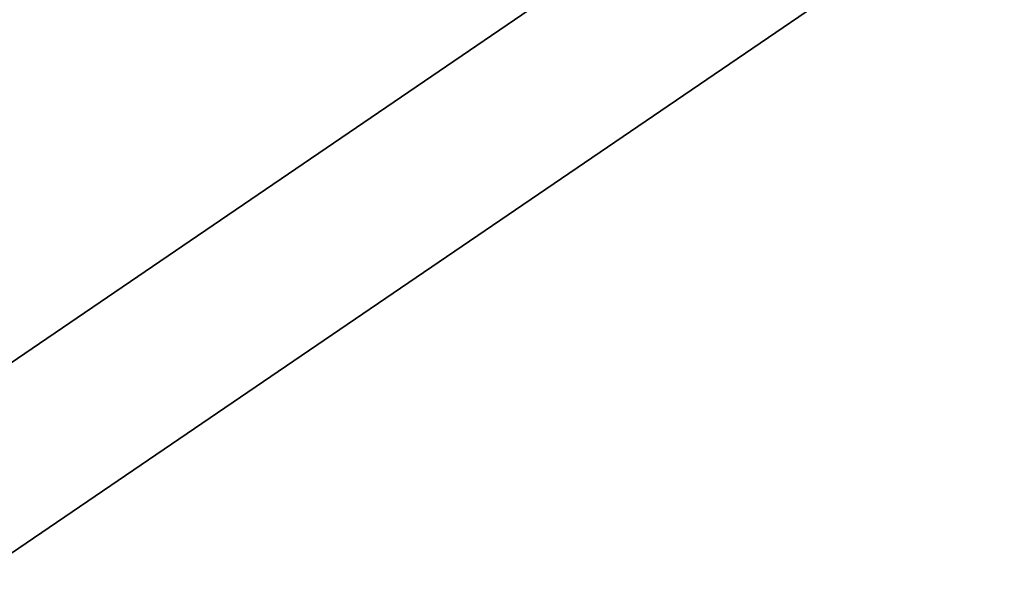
# Model space of a CAD drawing. Header units: millimetres. Extents: x -150 to 150, y -150 to 150.
# Tile 108 of 222: x -60.12 to -50.79, y 76.23 to 81.69. Entities that reach past the tile are written whole.
import ezdxf

# ---------------------------------------------------------------- set-up
doc = ezdxf.new("R2010")
doc.units = ezdxf.units.MM
doc.header["$LTSCALE"] = 25.4
doc.layers.get('0').update_dxf_attribs({"true_color": 0xff5454})

# ---------------------------------------------------------------- blocks, each defined once
blk = doc.blocks.new('CAMELEON-CANOPY-A-8566-8564-8565-8563.STL#2')
at = {"color": 0}
mesh = blk.add_polyface(dxfattribs=at)
corners = [(-70.2587, 78.0302, 23.6822), (-58.7153, 87.049, 17.1822), (-70.2587, 78.0302, 17.1822), (-58.7153, 87.049, 23.6822)]
mesh.append_faces([[corners[k] for k in face] for face in [(0, 1, 2), (1, 0, 3)]], dxfattribs={"vtx0": -1, "color": 0})
mesh = blk.add_polyface(dxfattribs=at)
corners = [(-55.9563, 87.0697, 19.1822), (-67.7781, 78.2201, 17.1822), (-55.9563, 87.0697, 17.1822), (-67.7781, 78.2201, 19.1822)]
mesh.append_faces([[corners[k] for k in face] for face in [(0, 1, 2), (1, 0, 3)]], dxfattribs={"vtx0": -1, "color": 0})
mesh = blk.add_polyface(dxfattribs=at)
corners = [(-55.9563, 87.0697, 23.6822), (-67.7781, 78.2201, 20.6822), (-55.9563, 87.0697, 20.6822), (-67.7781, 78.2201, 23.6822)]
mesh.append_faces([[corners[k] for k in face] for face in [(0, 1, 2), (1, 0, 3)]], dxfattribs={"vtx0": -1, "color": 0})
mesh = blk.add_polyface(dxfattribs=at)
corners = [(-61.7255, 77.4013, 11.3729), (-49.5, 85.7365, 4.3729), (-61.7255, 77.4013, 4.3729), (-49.5, 85.7365, 11.3729)]
mesh.append_faces([[corners[k] for k in face] for face in [(0, 1, 2), (1, 0, 3)]], dxfattribs={"vtx0": -1, "color": 0})
mesh = blk.add_polyface(dxfattribs=at)
corners = [(-48.75, 84.4375, 11.3729), (-60.7903, 76.2286, 4.3729), (-48.75, 84.4375, 4.3729), (-60.7903, 76.2286, 11.3729)]
mesh.append_faces([[corners[k] for k in face] for face in [(0, 1, 2), (1, 0, 3)]], dxfattribs={"vtx0": -1, "color": 0})

msp = doc.modelspace()

# ---------------------------------------------------------------- block references
at = {"color": 250, "true_color": 0x262626}
msp.add_blockref('CAMELEON-CANOPY-A-8566-8564-8565-8563.STL#2', (0, 0), dxfattribs=at)

doc.saveas('drawing.dxf')
